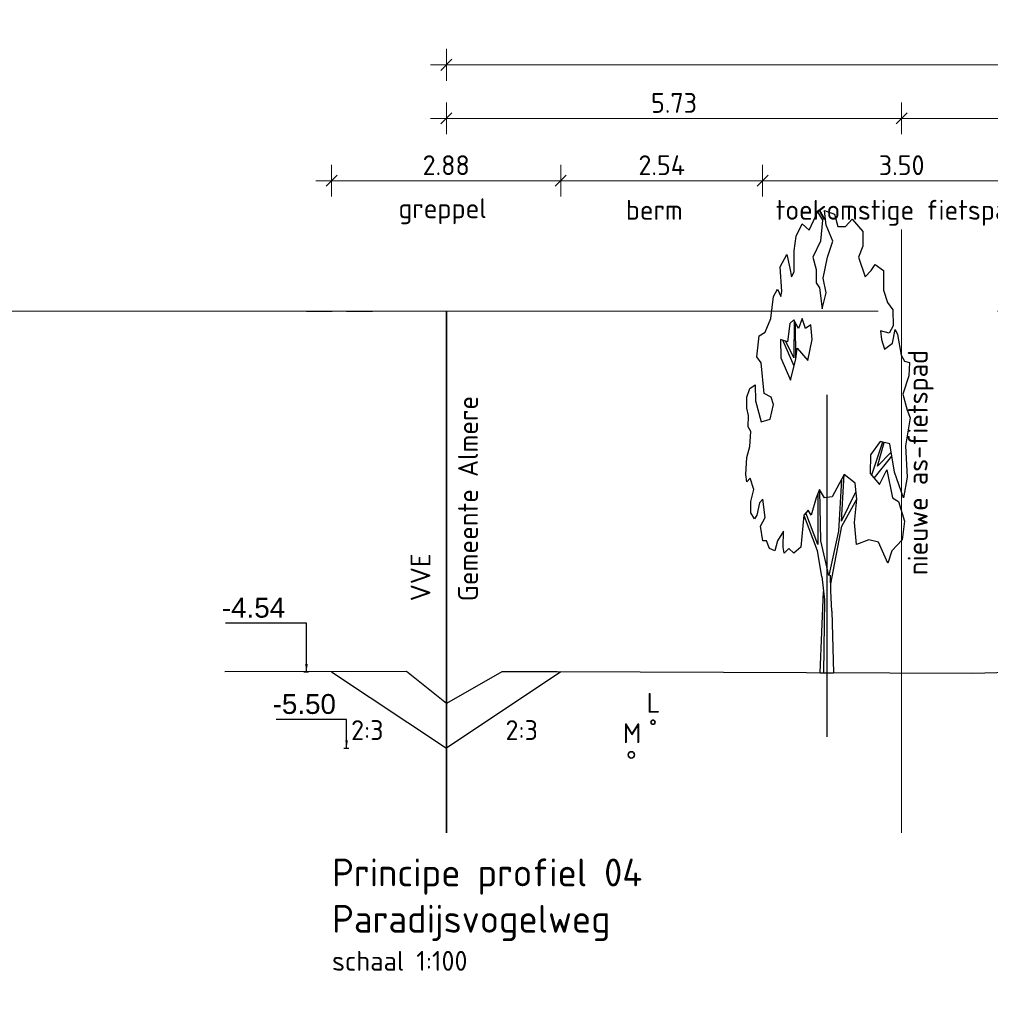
# Model space of a CAD drawing. Header units: metres. Extents: x 149090 to 161988, y 479090 to 487021.
# Tile 57 of 72: x 159203 to 159215, y 484428 to 484440. Entities that reach past the tile are written whole.
import ezdxf

# ---------------------------------------------------------------- set-up
doc = ezdxf.new("R2010")
doc.units = ezdxf.units.M
doc.linetypes.add('AL-NAP_LIJN', pattern=[15.25, 12, -1.5, 0.25, -1.5])
doc.linetypes.add('AM-AS', pattern=[16, 10, -2, 2, -2])
doc.layers.get('0').update_dxf_attribs({"lineweight": 25})
doc.layers.get('Defpoints').update_dxf_attribs({"color": 211, "lineweight": 25})
for name, color, linetype, lineweight in [('N-WE-AM-AS_WEG_GEBIEDSONTSLUITINGSWEG-G', 10, 'AM-AS', 18), ('N-WE-KG-GRENS_PERCEEL-G', 150, 'KG-PERCEEL', 35), ('N-WE-VH-KANTVERHARDING-G', 7, 'Continuous', 30), ('X-XX-AL-M', 7, 'Continuous', 18), ('X-XX-AL-NAP-G', 7, 'AL-NAP_LIJN', 18), ('X-XX-AL-PROFIEL-B-G', 7, 'Continuous', 25), ('X-XX-AL-PROFIEL-N-G', 7, 'Continuous', 35), ('X-XX-AL-T25', 7, 'Continuous', 25), ('X-XX-AL-T35', 7, 'Continuous', 35)]:
    doc.layers.add(name, color=color, linetype=linetype, lineweight=lineweight)
doc.styles.add('Civitas Arial', font='arial.ttf')
doc.styles.add('NLCS-ISO-M100-T25', font='NLCS-ISO.ttf')
doc.styles.add('NLCS-ISO-M100-T35', font='NLCS-ISO.ttf')
doc.styles.get("Standard").update_dxf_attribs({"font": 'NLCS-ISO.ttf'})
doc.linetypes.add('KG-PERCEEL', pattern='A,5.5,-2,["P",Standard,S=1.8,R=0,X=-0.5,Y=-0.9],-2,5.5,-2,[5,NLCS.shx,S=0.75,R=0,X=0,Y=0],-2', length=19)
doc.dimstyles.new('Civitas 100 25', dxfattribs={"dimscale": 0.1, "dimtxt": 2.5, "dimasz": 1, "dimexe": 0.18, "dimexo": 0.0625, "dimgap": 1, "dimtad": 1, "dimzin": 0, "dimdsep": 46, "dimtxsty": 'Civitas Arial', "dimblk": 'Civitas-pijlmaat', "dimcen": 0, "dimse1": 1, "dimse2": 1, "dimadec": 0, "dimazin": 0, "dimtfac": 1, "dimtix": 1, "dimtmove": 0, "dimatfit": 0, "dimfxl": 1, "dimtolj": 1, "dimtzin": 0, "dimarcsym": 1})
doc.dimstyles.new('NLCS-M100-T25-SCHRAP-X_L2_H1', dxfattribs={"dimscale": 0.1, "dimtxt": 2.5, "dimasz": 1.4, "dimexe": 2, "dimexo": 2, "dimgap": 0.7, "dimtad": 1, "dimzin": 0, "dimdsep": 46, "dimtxsty": 'NLCS-ISO-M100-T25', "dimblk": 'OBLIQUE', "dimcen": 0, "dimdle": 2, "dimclrd": 256, "dimclre": 256, "dimclrt": 256, "dimadec": 1, "dimazin": 0, "dimtfac": 1, "dimtofl": 0, "dimtmove": 1, "dimatfit": 0, "dimldrblk": 'OBLIQUE', "dimfxl": 2, "dimfxlon": 1, "dimtfill": 1, "dimtfillclr": 254, "dimtolj": 1, "dimtzin": 0, "dimlwd": 18, "dimlwe": 18, "dimarcsym": 0})

# ---------------------------------------------------------------- blocks, each defined once
blk = doc.blocks.new('*D65')
at = {"layer": 'Defpoints', "color": 0, "transparency": 16777216}
for p in [(-0.033, 0), (-0.182, -3.96), (-0.033, -4.54)]:
    blk.add_point(p, dxfattribs=at)
at = {"color": 0, "transparency": 16777216, "insert": (-0.666, -3.733), "char_height": 0.25, "attachment_point": 5, "style": 'Civitas Arial'}
blk.add_mtext('\\A1;-4.54 ', dxfattribs=at)
blk = doc.blocks.new('Civitas-pijlmaat')
blk.add_line((0, 0.52), (0, -0.52))
blk.add_solid([(0, 0), (-1.5, 0.34), (-1.5, -0.34)])
blk = doc.blocks.new('_Oblique')
at = {"color": 0, "linetype": 'ByBlock', "lineweight": -2}
blk.add_line((-0.5, -0.5), (0.5, 0.5), dxfattribs=at)
blk = doc.blocks.new('*D170')
at = {"layer": 'Defpoints', "color": 0, "transparency": 16777216}
for p in [(159213.825, 484438.987), (159213.825, 484437.588), (159226.325, 484437.588)]:
    blk.add_point(p, dxfattribs=at)
at = {"layer": 'X-XX-AL-M', "linetype": 'Continuous', "lineweight": 18, "transparency": 16777216}
for p, q in [((159213.825, 484438.787), (159213.825, 484439.187)), ((159226.325, 484438.787), (159226.325, 484439.187)), ((159226.525, 484438.987), (159213.625, 484438.987))]:
    blk.add_line(p, q, dxfattribs=at)
at = {"layer": 'X-XX-AL-M', "lineweight": 18, "transparency": 16777216, "xscale": 0.14, "yscale": 0.14, "zscale": 0.14, "rotation": 180}
blk.add_blockref('_Oblique', (159213.825, 484438.987), dxfattribs=at)
at = {"layer": 'X-XX-AL-M', "lineweight": 18, "transparency": 16777216, "xscale": 0.14, "yscale": 0.14, "zscale": 0.14}
blk.add_blockref('_Oblique', (159226.325, 484438.987), dxfattribs=at)
at = {"layer": 'X-XX-AL-M', "transparency": 16777216, "insert": (159220.075, 484439.182), "char_height": 0.25, "attachment_point": 5, "style": 'NLCS-ISO-M100-T25', "bg_fill": 3, "box_fill_scale": 1.1, "bg_fill_color": 256, "bg_fill_true_color": 13158600, "bg_fill_transparency": 0}
blk.add_mtext('\\A1;12.50', dxfattribs=at)
blk = doc.blocks.new('*D171')
at = {"layer": 'Defpoints', "color": 0, "transparency": 16777216}
for p in [(159234.485, 484439.662), (159208.095, 484436.559), (159234.485, 484436.559)]:
    blk.add_point(p, dxfattribs=at)
at = {"layer": 'X-XX-AL-M', "linetype": 'Continuous', "lineweight": 18, "transparency": 16777216}
for p, q in [((159208.095, 484439.462), (159208.095, 484439.862)), ((159234.485, 484439.462), (159234.485, 484439.862)), ((159207.895, 484439.662), (159234.685, 484439.662))]:
    blk.add_line(p, q, dxfattribs=at)
at = {"layer": 'X-XX-AL-M', "lineweight": 18, "transparency": 16777216, "xscale": 0.14, "yscale": 0.14, "zscale": 0.14, "rotation": 180}
blk.add_blockref('_Oblique', (159208.095, 484439.662), dxfattribs=at)
at = {"layer": 'X-XX-AL-M', "lineweight": 18, "transparency": 16777216, "xscale": 0.14, "yscale": 0.14, "zscale": 0.14}
blk.add_blockref('_Oblique', (159234.485, 484439.662), dxfattribs=at)
at = {"layer": 'X-XX-AL-M', "transparency": 16777216, "insert": (159221.29, 484439.857), "char_height": 0.25, "attachment_point": 5, "style": 'NLCS-ISO-M100-T25', "bg_fill": 3, "box_fill_scale": 1.1, "bg_fill_color": 256, "bg_fill_true_color": 13158600, "bg_fill_transparency": 0}
blk.add_mtext('\\A1;var. 26.39 ', dxfattribs=at)
blk = doc.blocks.new('*D173')
at = {"layer": 'Defpoints', "color": 0, "transparency": 16777216}
for p in [(159208.095, 484438.987), (159213.825, 484437.588), (159208.095, 484436.559)]:
    blk.add_point(p, dxfattribs=at)
at = {"layer": 'X-XX-AL-M', "linetype": 'Continuous', "lineweight": 18, "transparency": 16777216}
for p, q in [((159208.095, 484438.787), (159208.095, 484439.187)), ((159213.825, 484438.787), (159213.825, 484439.187)), ((159214.025, 484438.987), (159207.895, 484438.987))]:
    blk.add_line(p, q, dxfattribs=at)
at = {"layer": 'X-XX-AL-M', "lineweight": 18, "transparency": 16777216, "xscale": 0.14, "yscale": 0.14, "zscale": 0.14, "rotation": 180}
blk.add_blockref('_Oblique', (159208.095, 484438.987), dxfattribs=at)
at = {"layer": 'X-XX-AL-M', "lineweight": 18, "transparency": 16777216, "xscale": 0.14, "yscale": 0.14, "zscale": 0.14}
blk.add_blockref('_Oblique', (159213.825, 484438.987), dxfattribs=at)
at = {"layer": 'X-XX-AL-M', "transparency": 16777216, "insert": (159210.96, 484439.182), "char_height": 0.25, "attachment_point": 5, "style": 'NLCS-ISO-M100-T25', "bg_fill": 3, "box_fill_scale": 1.1, "bg_fill_color": 256, "bg_fill_true_color": 13158600, "bg_fill_transparency": 0}
blk.add_mtext('\\A1;5.73', dxfattribs=at)
blk = doc.blocks.new('*D178')
at = {"layer": 'Defpoints', "color": 0, "transparency": 16777216}
for p in [(159212.075, 484438.203), (159212.075, 484432.179), (159215.575, 484432.179)]:
    blk.add_point(p, dxfattribs=at)
at = {"layer": 'X-XX-AL-M', "linetype": 'Continuous', "lineweight": 18, "transparency": 16777216}
for p, q in [((159212.075, 484438.003), (159212.075, 484438.403)), ((159215.575, 484438.003), (159215.575, 484438.403)), ((159215.775, 484438.203), (159211.875, 484438.203))]:
    blk.add_line(p, q, dxfattribs=at)
at = {"layer": 'X-XX-AL-M', "lineweight": 18, "transparency": 16777216, "xscale": 0.14, "yscale": 0.14, "zscale": 0.14, "rotation": 180}
blk.add_blockref('_Oblique', (159212.075, 484438.203), dxfattribs=at)
at = {"layer": 'X-XX-AL-M', "lineweight": 18, "transparency": 16777216, "xscale": 0.14, "yscale": 0.14, "zscale": 0.14}
blk.add_blockref('_Oblique', (159215.575, 484438.203), dxfattribs=at)
at = {"layer": 'X-XX-AL-M', "transparency": 16777216, "insert": (159213.825, 484438.398), "char_height": 0.25, "attachment_point": 5, "style": 'NLCS-ISO-M100-T25', "bg_fill": 3, "box_fill_scale": 1.1, "bg_fill_color": 256, "bg_fill_true_color": 13158600, "bg_fill_transparency": 0}
blk.add_mtext('\\A1;3.50', dxfattribs=at)
blk = doc.blocks.new('*D179')
at = {"layer": 'Defpoints', "color": 0, "transparency": 16777216}
for p in [(159206.651, 484438.203), (159206.651, 484432.022), (159209.534, 484432.019)]:
    blk.add_point(p, dxfattribs=at)
at = {"layer": 'X-XX-AL-M', "linetype": 'Continuous', "lineweight": 18, "transparency": 16777216}
for p, q in [((159206.651, 484438.003), (159206.651, 484438.403)), ((159209.534, 484438.003), (159209.534, 484438.403)), ((159209.734, 484438.203), (159206.451, 484438.203))]:
    blk.add_line(p, q, dxfattribs=at)
at = {"layer": 'X-XX-AL-M', "lineweight": 18, "transparency": 16777216, "xscale": 0.14, "yscale": 0.14, "zscale": 0.14, "rotation": 180}
blk.add_blockref('_Oblique', (159206.651, 484438.203), dxfattribs=at)
at = {"layer": 'X-XX-AL-M', "lineweight": 18, "transparency": 16777216, "xscale": 0.14, "yscale": 0.14, "zscale": 0.14}
blk.add_blockref('_Oblique', (159209.534, 484438.203), dxfattribs=at)
at = {"layer": 'X-XX-AL-M', "transparency": 16777216, "insert": (159208.093, 484438.398), "char_height": 0.25, "attachment_point": 5, "style": 'NLCS-ISO-M100-T25', "bg_fill": 3, "box_fill_scale": 1.1, "bg_fill_color": 256, "bg_fill_true_color": 13158600, "bg_fill_transparency": 0}
blk.add_mtext('\\A1;2.88', dxfattribs=at)
blk = doc.blocks.new('*D180')
at = {"layer": 'Defpoints', "color": 0, "transparency": 16777216}
for p in [(159212.075, 484438.203), (159212.075, 484432.179), (159215.575, 484432.179)]:
    blk.add_point(p, dxfattribs=at)
at = {"layer": 'X-XX-AL-M', "linetype": 'Continuous', "lineweight": 18, "transparency": 16777216}
for p, q in [((159212.075, 484438.003), (159212.075, 484438.403)), ((159215.575, 484438.003), (159215.575, 484438.403)), ((159215.775, 484438.203), (159211.875, 484438.203))]:
    blk.add_line(p, q, dxfattribs=at)
at = {"layer": 'X-XX-AL-M', "lineweight": 18, "transparency": 16777216, "xscale": 0.14, "yscale": 0.14, "zscale": 0.14, "rotation": 180}
blk.add_blockref('_Oblique', (159212.075, 484438.203), dxfattribs=at)
at = {"layer": 'X-XX-AL-M', "lineweight": 18, "transparency": 16777216, "xscale": 0.14, "yscale": 0.14, "zscale": 0.14}
blk.add_blockref('_Oblique', (159215.575, 484438.203), dxfattribs=at)
at = {"layer": 'X-XX-AL-M', "transparency": 16777216, "insert": (159213.825, 484438.398), "char_height": 0.25, "attachment_point": 5, "style": 'NLCS-ISO-M100-T25', "bg_fill": 3, "box_fill_scale": 1.1, "bg_fill_color": 256, "bg_fill_true_color": 13158600, "bg_fill_transparency": 0}
blk.add_mtext('\\A1;3.50', dxfattribs=at)
blk = doc.blocks.new('*D181')
at = {"layer": 'Defpoints', "color": 0, "transparency": 16777216}
for p in [(159209.534, 484438.203), (159212.075, 484432.179), (159209.534, 484432.019)]:
    blk.add_point(p, dxfattribs=at)
at = {"layer": 'X-XX-AL-M', "linetype": 'Continuous', "lineweight": 18, "transparency": 16777216}
for p, q in [((159209.534, 484438.003), (159209.534, 484438.403)), ((159212.075, 484438.003), (159212.075, 484438.403)), ((159212.275, 484438.203), (159209.334, 484438.203))]:
    blk.add_line(p, q, dxfattribs=at)
at = {"layer": 'X-XX-AL-M', "lineweight": 18, "transparency": 16777216, "xscale": 0.14, "yscale": 0.14, "zscale": 0.14, "rotation": 180}
blk.add_blockref('_Oblique', (159209.534, 484438.203), dxfattribs=at)
at = {"layer": 'X-XX-AL-M', "lineweight": 18, "transparency": 16777216, "xscale": 0.14, "yscale": 0.14, "zscale": 0.14}
blk.add_blockref('_Oblique', (159212.075, 484438.203), dxfattribs=at)
at = {"layer": 'X-XX-AL-M', "transparency": 16777216, "insert": (159210.805, 484438.398), "char_height": 0.25, "attachment_point": 5, "style": 'NLCS-ISO-M100-T25', "bg_fill": 3, "box_fill_scale": 1.1, "bg_fill_color": 256, "bg_fill_true_color": 13158600, "bg_fill_transparency": 0}
blk.add_mtext('\\A1;2.54', dxfattribs=at)
blk = doc.blocks.new('*D371')
at = {"layer": 'Defpoints', "color": 0, "transparency": 16777216}
for p in [(-0.033, 0), (-0.048, -5.173), (-0.033, -5.5)]:
    blk.add_point(p, dxfattribs=at)
at = {"color": 0, "transparency": 16777216, "insert": (-0.532, -4.945), "char_height": 0.25, "attachment_point": 5, "style": 'Civitas Arial'}
blk.add_mtext('\\A1;-5.50 ', dxfattribs=at)
blk = doc.blocks.new('SGR-BOOM_S01_P_ZIJ-D')
at = {"color": 0, "linetype": 'ByBlock'}
for p, q in [((-0.605, 14.244), (-0.384, 14.515)), ((-0.384, 14.515), (-0.053, 14.244)), ((0.057, 14.554), (0.692, 14.438)), ((0.168, 14.09), (0.057, 14.554)), ((0.692, 14.438), (0.913, 14.051)), ((1.382, 14.051), (1.796, 14.283)), ((1.796, 14.283), (2.486, 13.896)), ((-1.709, 13.742), (-1.35, 14.128)), ((-1.35, 14.128), (-0.909, 13.935)), ((-0.909, 13.935), (-0.605, 14.244)), ((-0.053, 14.244), (-0.191, 13.587)), ((0.582, 13.587), (0.168, 14.09)), ((0.913, 14.051), (1.382, 14.051)), ((-1.847, 13.278), (-1.709, 13.742)), ((2.486, 13.896), (2.486, 13.432)), ((-0.191, 13.587), (-0.66, 13.084)), ((0.251, 13.084), (0.582, 13.587)), ((2.486, 13.432), (2.21, 13.084)), ((-2.73, 12.775), (-2.316, 13.162)), ((-2.316, 13.162), (-2.123, 12.736)), ((-1.847, 12.62), (-1.847, 13.278)), ((-0.66, 13.084), (-0.467, 12.698)), ((-0.025, 12.427), (0.251, 13.084)), ((2.21, 13.084), (2.624, 12.466)), ((-2.62, 12.002), (-2.73, 12.775)), ((-2.123, 12.736), (-2.013, 12.466)), ((3.011, 12.659), (3.259, 12.852)), ((3.259, 12.852), (3.783, 12.659)), ((-2.013, 12.466), (-1.847, 12.62)), ((-0.467, 12.698), (-0.467, 12.272)), ((0.168, 11.963), (-0.025, 12.427)), ((2.624, 12.466), (3.011, 12.659)), ((3.783, 12.659), (3.783, 12.04)), ((-0.467, 12.272), (-0.246, 12.118)), ((-0.246, 12.118), (-0.081, 11.46)), ((-3.31, 11.151), (-3.144, 11.847)), ((-3.144, 11.847), (-2.896, 12.079)), ((-2.896, 12.079), (-2.675, 11.847)), ((-2.675, 11.847), (-2.62, 12.002)), ((-0.081, 11.46), (0.168, 11.963)), ((3.783, 12.04), (4.032, 11.654)), ((4.032, 11.654), (4.363, 11.422)), ((4.363, 11.422), (4.391, 10.919)), ((-3.669, 10.725), (-3.31, 11.151)), ((-2.123, 10.996), (-2.261, 10.416)), ((-1.875, 11.112), (-2.123, 10.996)), ((-1.571, 10.841), (-1.875, 11.112)), ((-1.844, 11.085), (-1.875, 9.913)), ((-1.731, 9.898), (-1.764, 10.996)), ((-1.35, 11.151), (-1.571, 10.841)), ((-1.129, 10.841), (-1.35, 11.151)), ((-0.798, 10.957), (-1.129, 10.841)), ((-0.715, 10.493), (-0.798, 10.957)), ((4.391, 10.919), (4.142, 10.687)), ((-4.193, 9.952), (-4.055, 10.609)), ((-4.055, 10.609), (-3.669, 10.725)), ((3.59, 10.764), (3.645, 10.493)), ((4.142, 10.687), (3.59, 10.764)), ((4.335, 10.377), (4.501, 10.803)), ((4.501, 10.803), (4.667, 10.648)), ((4.667, 10.648), (4.883, 10.004)), ((-2.703, 10.493), (-2.675, 9.913)), ((-2.261, 10.416), (-2.703, 10.493)), ((-1.848, 9.655), (-2.554, 10.467)), ((-1.875, 9.913), (-2.36, 10.433)), ((-0.991, 9.836), (-0.715, 10.493)), ((3.645, 10.493), (3.839, 10.184)), ((3.839, 10.184), (4.335, 10.377)), ((-3.917, 9.759), (-4.193, 9.952)), ((-1.737, 9.875), (-1.654, 10.223)), ((-1.654, 10.223), (-0.991, 9.836)), ((4.883, 10.004), (5.104, 9.811)), ((-3.724, 8.792), (-3.917, 9.759)), ((-2.675, 9.913), (-2.068, 9.217)), ((-2.068, 9.217), (-1.737, 9.875)), ((5.104, 9.811), (5.407, 9.772)), ((5.407, 9.772), (5.38, 9.347)), ((5.38, 9.347), (4.993, 8.767)), ((-4.635, 8.947), (-4.304, 9.063)), ((-4.304, 9.063), (-4.276, 8.56)), ((-4.828, 8.676), (-4.635, 8.947)), ((-3.282, 8.676), (-3.724, 8.792)), ((4.993, 8.767), (5.269, 8.264)), ((-4.828, 8.328), (-4.828, 8.676)), ((-4.276, 8.56), (-3.917, 7.903)), ((-3.365, 7.98), (-3.144, 8.444)), ((-3.144, 8.444), (-3.282, 8.676)), ((-4.718, 8.096), (-4.828, 8.328)), ((-4.745, 7.748), (-4.718, 8.096)), ((5.269, 8.264), (5.462, 8.032)), ((-4.58, 7.593), (-4.745, 7.748)), ((-3.917, 7.903), (-3.365, 7.98)), ((5.462, 8.032), (5.157, 7.141)), ((-4.635, 7.129), (-4.58, 7.593)), ((-4.828, 6.781), (-4.635, 7.129)), ((3.563, 7.284), (2.955, 6.858)), ((3.713, 7.265), (3.025, 6.223)), ((3.397, 6.51), (3.81, 7.252)), ((4.17, 7.206), (3.563, 7.284)), ((4.473, 6.317), (4.17, 7.206)), ((5.157, 7.141), (5.274, 6.162)), ((2.955, 6.858), (2.928, 6.278)), ((3.184, 6.131), (4.308, 6.82)), ((3.397, 6.51), (4.26, 6.943)), ((-4.883, 6.24), (-4.828, 6.781)), ((-4.828, 6.008), (-4.883, 6.24)), ((1.299, 6.24), (0.554, 5.544)), ((1.134, 4.77), (1.299, 6.24)), ((1.989, 5.969), (1.299, 6.24)), ((2.928, 6.278), (3.535, 5.93)), ((3.535, 5.93), (3.977, 6.394)), ((3.977, 6.394), (4.335, 5.505)), ((5.025, 5.505), (4.473, 6.317)), ((-4.607, 6.124), (-4.828, 6.008)), ((-4.386, 5.776), (-4.607, 6.124)), ((1.124, 6.076), (0.941, 4.461)), ((2.1, 5.466), (1.989, 5.969)), ((5.274, 6.162), (5.025, 5.505)), ((-4.58, 5.389), (-4.386, 5.776)), ((-0.246, 5.776), (-0.467, 5.505)), ((-0.357, 5.621), (-0.357, 4.036)), ((0.057, 5.505), (-0.246, 5.776)), ((-0.163, 4.152), (-0.219, 5.737)), ((1.134, 4.77), (2.045, 5.698)), ((-4.58, 5.041), (-4.58, 5.389)), ((-4.028, 5.35), (-4.193, 4.964)), ((-3.807, 5.466), (-4.028, 5.35)), ((-3.669, 4.886), (-3.807, 5.466)), ((-0.467, 5.505), (-0.771, 4.964)), ((0.554, 5.544), (0.057, 5.505)), ((1.161, 4.616), (2.1, 5.466)), ((1.962, 4.732), (2.1, 5.466)), ((4.335, 5.505), (4.722, 5.389)), ((4.722, 5.389), (5.108, 4.77)), ((-4.331, 4.848), (-4.58, 5.041)), ((-4.193, 4.964), (-4.331, 4.848)), ((-1.24, 4.964), (-1.433, 3.958)), ((-0.964, 5.118), (-1.24, 4.964)), ((-0.357, 4.036), (-1.102, 5.041)), ((-0.771, 4.964), (-0.964, 5.118)), ((-3.972, 4.616), (-3.669, 4.886)), ((-0.384, 3.842), (-1.185, 4.925)), ((2.072, 4.036), (1.962, 4.732)), ((5.108, 4.77), (4.943, 4.19)), ((-3.807, 4.152), (-3.972, 4.616)), ((-2.509, 4.461), (-2.896, 4.152)), ((-2.537, 3.958), (-2.509, 4.461)), ((0.941, 4.461), (0.333, 3.069)), ((0.454, 2.801), (1.161, 4.616)), ((-3.586, 4.152), (-3.807, 4.152)), ((-3.393, 3.92), (-3.586, 4.152)), ((-2.896, 4.152), (-3.062, 3.842)), ((0.333, 3.069), (-0.163, 4.152)), ((2.845, 4.19), (2.072, 4.036)), ((3.452, 4.113), (2.845, 4.19)), ((4.059, 3.455), (3.452, 4.113)), ((4.943, 4.19), (4.308, 3.842)), ((-3.062, 3.842), (-3.393, 3.92)), ((-2.482, 3.765), (-2.537, 3.958)), ((-2.178, 3.92), (-2.482, 3.765)), ((-1.875, 3.765), (-2.178, 3.92)), ((-1.433, 3.958), (-1.875, 3.765)), ((-0.095, 3.034), (-0.384, 3.842)), ((4.308, 3.842), (4.059, 3.455)), ((-0.095, 3.034), (0.056, 2.304)), ((0.459, 2.586), (0.446, 3.078)), ((-0.2, 0), (0.002, 2.564)), ((0.522, 1.947), (0.459, 2.586)), ((0.056, 2.304), (0, 0)), ((0.522, 1.947), (0.635, 0))]:
    blk.add_line(p, q, dxfattribs=at)
blk.add_line((-0.2, 0), (0.635, 0))
blk = doc.blocks.new('*U64')
blk.add_line((-0.033, -4.54), (0.028, -4.54))
at = {"layer": 'Defpoints', "color": 6}
blk.add_line((0, 0), (0.325, 0), dxfattribs=at)
dim = blk.add_ordinate_dim(feature_location=(-0.033, -4.54), offset=(-0.149, 0.58), dtype=0, origin=(-0.033, 0), text='-<> ', dimstyle='Civitas 100 25')
dim.commit()
dim.dimension.update_dxf_attribs({"geometry": '*D65', "text_midpoint": (-0.666, -3.733)})
blk.add_leader([(0, -4.54), (0, -3.925), (-1.018, -3.925)], dimstyle='Civitas 100 25')
blk = doc.blocks.new('*U370')
blk.add_line((-0.033, -5.5), (0.028, -5.5))
at = {"layer": 'Defpoints', "color": 6}
blk.add_line((0, 0), (0.325, 0), dxfattribs=at)
dim = blk.add_ordinate_dim(feature_location=(-0.033, -5.5), offset=(-0.016, 0.327), dtype=0, origin=(-0.033, 0), text='-<> ', dimstyle='Civitas 100 25')
dim.commit()
dim.dimension.update_dxf_attribs({"geometry": '*D371', "text_midpoint": (-0.532, -4.945)})
blk.add_leader([(0, -5.5), (0, -5.137), (-0.885, -5.137)], dimstyle='Civitas 100 25')

msp = doc.modelspace()

# ---------------------------------------------------------------- linework, layer by layer
at = {"layer": 'N-WE-AM-AS_WEG_GEBIEDSONTSLUITINGSWEG-G'}
msp.add_line((159213.825, 484437.588), (159213.825, 484429.992), dxfattribs=at)
at = {"layer": 'N-WE-KG-GRENS_PERCEEL-G'}
msp.add_line((159208.095, 484436.559), (159208.095, 484429.992), dxfattribs=at)
at = {"layer": 'X-XX-AL-NAP-G'}
msp.add_line((159003.28, 484436.559), (159511.076, 484436.559), dxfattribs=at)
at = {"layer": 'X-XX-AL-PROFIEL-B-G', "flags": 128}
msp.add_lwpolyline([(159215.325, 484432.015), (159214.722, 484431.999), (159209.488, 484432.019), (159208.795, 484432.021), (159208.095, 484431.62), (159207.595, 484432.023), (159205.306, 484432.019)], dxfattribs=at)
at = {"layer": 'X-XX-AL-PROFIEL-N-G', "color": 114, "true_color": 0x139b48}
msp.add_circle((159210.695, 484431.386), 0.0261, dxfattribs=at)
at = {"layer": 'X-XX-AL-PROFIEL-N-G', "color": 4, "true_color": 0x00ffff}
msp.add_circle((159210.422, 484430.975), 0.04, dxfattribs=at)

# ---------------------------------------------------------------- block references
at = {"layer": 'X-XX-AL-PROFIEL-B-G'}
msp.add_blockref('*U64', (159206.334, 484436.559), dxfattribs=at)

# ---------------------------------------------------------------- texts
at = {"layer": 'X-XX-AL-PROFIEL-B-G', "style": 'NLCS-ISO-M100-T25'}
for s, p in [('L', (159210.615, 484431.505)), ('M', (159210.316, 484431.123))]:
    msp.add_text(s, height=0.25, dxfattribs=at).set_placement(p)
at = {"layer": 'X-XX-AL-T25', "style": 'NLCS-ISO-M100-T25'}
msp.add_text('nieuwe as-fietspad', height=0.25, rotation=90, dxfattribs=at).set_placement((159214.152, 484433.238))
for p in [(159206.896, 484431.162), (159208.839, 484431.162)]:
    msp.add_text('2:3', height=0.25, dxfattribs=at).set_placement(p)
at = {"layer": 'X-XX-AL-T25', "insert": (159206.656, 484428.507), "char_height": 0.25, "attachment_point": 1, "style": 'NLCS-ISO-M100-T25'}
msp.add_mtext_dynamic_manual_height_columns('schaal 1:100', width=1.87194, gutter_width=1.25, heights=[0], dxfattribs=at)
at = {"layer": 'X-XX-AL-T35', "insert": (159206.656, 484429.67), "char_height": 0.35, "width": 9.70714, "attachment_point": 1, "style": 'NLCS-ISO-M100-T35'}
msp.add_mtext('Principe profiel 04\\PParadijsvogelweg', dxfattribs=at)

# ---------------------------------------------------------------- next in the draw order: dimensions: what is measured, and where the dimension line sits
at = {"layer": 'X-XX-AL-M'}
dim = msp.add_linear_dim(base=(159213.825, 484438.987), p1=(159226.325, 484437.588), p2=(159213.825, 484437.588), dimstyle='NLCS-M100-T25-SCHRAP-X_L2_H1', dxfattribs=at)
dim.commit()
dim.dimension.update_dxf_attribs({"geometry": '*D170', "text_midpoint": (159220.075, 484439.182)})

# ---------------------------------------------------------------- next in the draw order: dimensions: what is measured, and where the dimension line sits
dim = msp.add_linear_dim(base=(159234.485, 484439.662), p1=(159208.095, 484436.559), p2=(159234.485, 484436.559), text='var. <> ', dimstyle='NLCS-M100-T25-SCHRAP-X_L2_H1', dxfattribs=at)
dim.commit()
dim.dimension.update_dxf_attribs({"geometry": '*D171', "text_midpoint": (159221.29, 484439.857)})

# ---------------------------------------------------------------- next in the draw order: dimensions: what is measured, and where the dimension line sits
dim = msp.add_linear_dim(base=(159208.095, 484438.987), p1=(159213.825, 484437.588), p2=(159208.095, 484436.559), dimstyle='NLCS-M100-T25-SCHRAP-X_L2_H1', dxfattribs=at)
dim.commit()
dim.dimension.update_dxf_attribs({"geometry": '*D173', "text_midpoint": (159210.96, 484439.182)})

# ---------------------------------------------------------------- next in the draw order: texts
at = {"layer": 'X-XX-AL-T25', "style": 'NLCS-ISO-M100-T25'}
msp.add_text('berm', height=0.25, dxfattribs=at).set_placement((159210.354, 484437.711))

# ---------------------------------------------------------------- next in the draw order: dimensions: what is measured, and where the dimension line sits
at = {"layer": 'X-XX-AL-M'}
for base, p1, p2, picture, middle in [((159206.651, 484438.203), (159209.534, 484432.019), (159206.651, 484432.022), '*D179', (159208.093, 484438.398)), ((159212.075, 484438.203), (159215.575, 484432.179), (159212.075, 484432.179), '*D178', (159213.825, 484438.398))]:
    dim = msp.add_linear_dim(base=base, p1=p1, p2=p2, dimstyle='NLCS-M100-T25-SCHRAP-X_L2_H1', dxfattribs=at)
    dim.commit()
    dim.dimension.update_dxf_attribs({"geometry": picture, "text_midpoint": middle})

# ---------------------------------------------------------------- next in the draw order: linework, layer by layer
at = {"layer": 'N-WE-VH-KANTVERHARDING-G', "lineweight": 30, "flags": 128}
msp.add_lwpolyline([(159206.651, 484432.022), (159208.095, 484431.059)], dxfattribs=at)

# ---------------------------------------------------------------- next in the draw order: block references
at = {"layer": 'X-XX-AL-T25'}
msp.add_blockref('*U370', (159206.839, 484436.559), dxfattribs=at)

# ---------------------------------------------------------------- next in the draw order: texts
at = {"layer": 'X-XX-AL-M', "style": 'NLCS-ISO-M100-T25'}
msp.add_text('greppel', height=0.25, dxfattribs=at).set_placement((159207.492, 484437.731))
at = {"layer": 'X-XX-AL-T25', "color": 240, "true_color": 0xed1f24, "style": 'NLCS-ISO-M100-T25'}
for s, p in [('Gemeente Almere', (159208.492, 484432.909)), ('VVE', (159207.895, 484432.909))]:
    msp.add_text(s, height=0.25, rotation=90, dxfattribs=at).set_placement(p)

# ---------------------------------------------------------------- next in the draw order: dimensions: what is measured, and where the dimension line sits
at = {"layer": 'X-XX-AL-M'}
dim = msp.add_linear_dim(base=(159212.075, 484438.203), p1=(159215.575, 484432.179), p2=(159212.075, 484432.179), dimstyle='NLCS-M100-T25-SCHRAP-X_L2_H1', dxfattribs=at)
dim.commit()
dim.dimension.update_dxf_attribs({"geometry": '*D180', "text_midpoint": (159213.825, 484438.398)})

# ---------------------------------------------------------------- next in the draw order: linework, layer by layer
at = {"layer": 'Defpoints'}
msp.add_line((159212.885, 484435.507), (159212.885, 484431.202), dxfattribs=at)

# ---------------------------------------------------------------- next in the draw order: dimensions: what is measured, and where the dimension line sits
at = {"layer": 'X-XX-AL-M'}
dim = msp.add_linear_dim(base=(159209.534, 484438.203), p1=(159212.075, 484432.179), p2=(159209.534, 484432.019), dimstyle='NLCS-M100-T25-SCHRAP-X_L2_H1', dxfattribs=at)
dim.commit()
dim.dimension.update_dxf_attribs({"geometry": '*D181', "text_midpoint": (159210.805, 484438.398)})

# ---------------------------------------------------------------- next in the draw order: linework, layer by layer
at = {"layer": 'N-WE-VH-KANTVERHARDING-G', "lineweight": 30, "flags": 128}
msp.add_lwpolyline([(159209.534, 484432.019), (159208.095, 484431.059)], dxfattribs=at)

# ---------------------------------------------------------------- next in the draw order: block references
at = {"layer": 'X-XX-AL-PROFIEL-B-G', "color": 251, "true_color": 0x636466, "xscale": 0.2, "yscale": 0.4, "zscale": 0.5}
msp.add_blockref('SGR-BOOM_S01_P_ZIJ-D', (159212.841, 484432.007), dxfattribs=at)

# ---------------------------------------------------------------- next in the draw order: texts
at = {"layer": 'X-XX-AL-T25', "style": 'NLCS-ISO-M100-T25'}
msp.add_text('toekomstige fietspad', height=0.25, dxfattribs=at).set_placement((159212.24, 484437.711))

doc.saveas('drawing.dxf')
